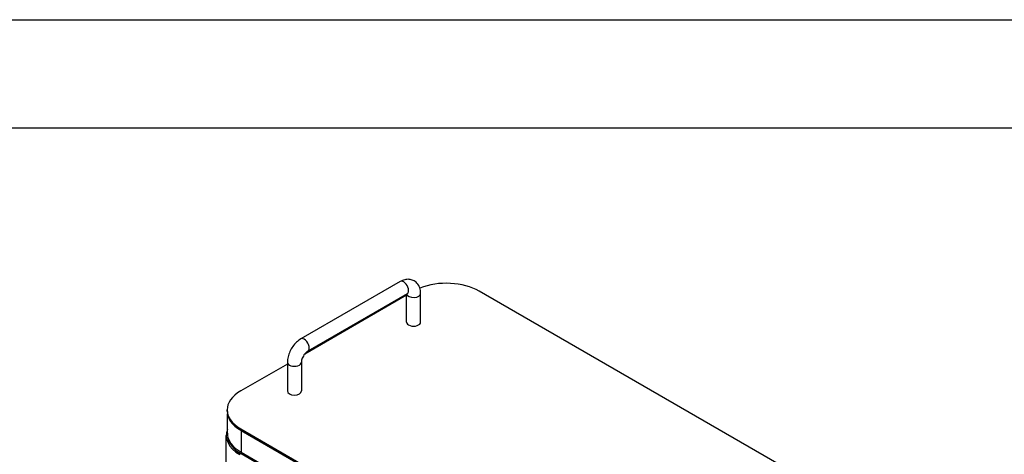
# Model space of a CAD drawing. Header units: millimetres. Extents: x 0 to 3364, y 0 to 2376.
# Tile 54 of 58: x 1281 to 1981, y 2067 to 2376. Entities that reach past the tile are written whole.
import ezdxf
from ezdxf.enums import TextEntityAlignment as Align

# ---------------------------------------------------------------- set-up
doc = ezdxf.new("R2010")
doc.units = ezdxf.units.MM
doc.header["$LTSCALE"] = 0.2
doc.layers.add('01_Object Line', color=4, linetype='Continuous')
doc.layers.add('05_Section Line', color=3, linetype='Continuous')
doc.styles.add('Rainbow-5.0 Style', font='malgunsl.ttf')

# ---------------------------------------------------------------- blocks, each defined once
blk = doc.blocks.new('A$Cd45428de')
for p, q in [((-204.03, 593.6), (-274.74, 552.77)), ((-199.45, 583.93), (-271.96, 542.07)), ((-199.03, 584.94), (-269.74, 544.11)), ((-199.45, 564.77), (-199.45, 584.69)), ((-189.45, 564.77), (-189.45, 585.18)), ((126.57, 428.42), (-147.79, 586.82)), ((-284.31, 534.94), (-317.49, 515.78)), ((-284.31, 536.19), (-284.31, 515.78)), ((-274.31, 536.19), (-274.31, 515.78)), ((-327.16, 501.33), (-327.16, 502.31)), ((-326.99, 485.82), (-326.99, 499.42)), ((-327.84, 256.3), (-327.84, 484.1)), ((-317.49, 488.84), (-317.49, 487.86)), ((-317.49, 488.84), (-43.13, 330.44)), ((-317.49, 487.86), (-43.13, 329.46)), ((-317.21, 487.69), (-317.21, 472.18)), ((-317.21, 487.69), (-69.36, 344.6)), ((-317.21, 472.18), (-69.36, 329.09)), ((-317.21, 472.18), (-317.21, 470.96)), ((-63.99, 324.76), (-317.21, 470.96))]:
    blk.add_line(p, q)
for centre, major_axis, start_param, end_param in [((-201.53, 589.27), (2.5, -4.33), 0, 3.141593), ((-171.12, 573.34), (-33, 0), 3.926991, 5.32209), ((-194.45, 585.18), (-5, 0), 0.159548, 3.141593), ((-194.45, 564.77), (-5, 0), 0, 3.141593), ((-272.24, 548.44), (2.5, -4.33), 0, 3.141593), ((-279.31, 536.19), (-5, 0), 0, 3.141593), ((-294.16, 502.31), (-33, 0), 5.497787, 7.068583), ((-279.31, 515.78), (5, 0), 3.141593, 6.283185), ((-294.16, 501.33), (-33, 0), 0, 0.785398), ((-294.44, 484.1), (-33.4, 0), 6.057294, 7.068583), ((-293.59, 485.82), (-33.4, 0), 0, 0.785398), ((-294.44, 484.1), (-32.2, 0), 0.076916, 0.785398)]:
    blk.add_ellipse(centre, major_axis=major_axis, ratio=0.57735, start_param=start_param, end_param=end_param)
for points, knots in [([(-189.45, 585.18), (-189.45, 586.49), (-189.63, 587.81), (-190.47, 590.32), (-191.13, 591.52), (-192.81, 593.32), (-193.7, 593.98), (-195.61, 594.86), (-196.61, 595.11), (-198.69, 595.29), (-199.77, 595.18), (-201.94, 594.64), (-203.02, 594.18), (-204.03, 593.6)], [4.712389, 4.712389, 4.712389, 4.712389, 5.026548, 5.026548, 5.32384, 5.32384, 5.549174, 5.549174, 5.76259, 5.76259, 6.004599, 6.004599, 6.283185, 6.283185, 6.283185, 6.283185]), ([(-198.33, 585.23), (-198.33, 585.23), (-198.33, 585.23), (-198.4, 585.22), (-198.53, 585.18), (-198.81, 585.06), (-198.91, 585), (-199.03, 584.94)], [5.9026968, 5.9026968, 5.9026968, 5.9026968, 5.9726387, 5.9726387, 6.1790888, 6.1790888, 6.2831853, 6.2831853, 6.2831853, 6.2831853]), ([(-274.74, 552.77), (-275.87, 552.12), (-276.91, 551.31), (-278.83, 549.49), (-279.7, 548.47), (-281.25, 546.27), (-281.93, 545.09), (-283.06, 542.65), (-283.51, 541.38), (-284.13, 538.81), (-284.31, 537.5), (-284.31, 536.19)], [0, 0, 0, 0, 0.314159, 0.314159, 0.628319, 0.628319, 0.942478, 0.942478, 1.256637, 1.256637, 1.570796, 1.570796, 1.570796, 1.570796]), ([(-269.74, 544.11), (-269.96, 543.98), (-270.23, 543.8), (-270.83, 543.31), (-271.15, 543), (-271.82, 542.26), (-272.16, 541.83), (-272.79, 540.88), (-273.09, 540.36), (-273.59, 539.31), (-273.8, 538.79), (-274.1, 537.8), (-274.2, 537.35), (-274.29, 536.66), (-274.31, 536.41), (-274.31, 536.19)], [0, 0, 0, 0, 0.206724, 0.206724, 0.430185, 0.430185, 0.66924, 0.66924, 0.917214, 0.917214, 1.164879, 1.164879, 1.402542, 1.402542, 1.570796, 1.570796, 1.570796, 1.570796])]:
    blk.add_open_spline(points, degree=3, knots=knots)
blk = doc.blocks.new('A$C869fea471123')
blk.add_lwpolyline([(0, 594), (841, 594), (841, 0), (0, 0)], close=True)
at = {"layer": '05_Section Line', "linetype": 'Continuous'}
blk.add_lwpolyline([(820.98, 20.02), (820.98, 574.68), (20.02, 574.68), (20.02, 20.02)], close=True, dxfattribs=at)
at = {"linetype": 'Continuous', "style": 'Rainbow-5.0 Style'}
for tag, p in [('PART_NAME', (743.88, 109.38)), ('DRAWING_NO', (729.87, 91.86)), ('REV', (803.46, 91.86)), ('제도', (768.41, 74.2)), ('DATE_1', (803.46, 74.2)), ('SCALE', (680.81, 69.08)), ('MATERIAL', (722.86, 69.08)), ('검도', (768.41, 60.18)), ('DATE_2', (803.46, 60.18)), ('승인', (768.41, 46.17)), ('DATE_3', (803.46, 46.17)), ('REFERENCE', (722.86, 41.05)), ('PAGE', (768.41, 32.29))]:
    blk.add_attdef(tag, text='', height=5.01, dxfattribs=at).set_placement(p, align=Align.MIDDLE_CENTER)

msp = doc.modelspace()

# ---------------------------------------------------------------- block references
at = {"xscale": 4, "yscale": 4, "zscale": 4}
msp.add_blockref('A$C869fea471123', (0, 0), dxfattribs=at)
at = {"layer": '01_Object Line'}
msp.add_blockref('A$Cd45428de', (1755.495, 1596.077), dxfattribs=at)

doc.saveas('drawing.dxf')
